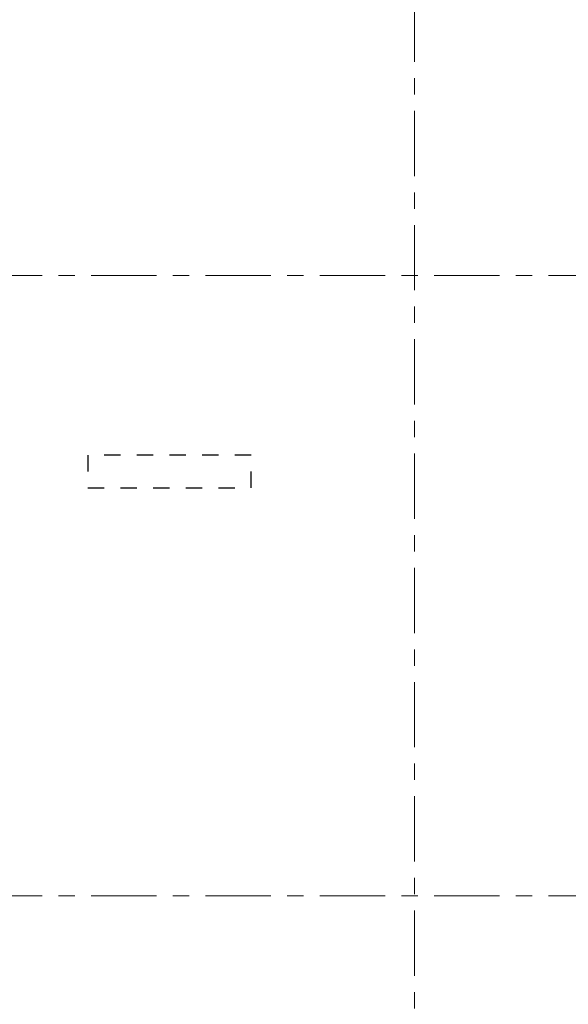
# Model space of a CAD drawing. Header units: metres. Extents: x -38 to 93, y -15 to 21.
# Tile 25 of 256: x 6.73 to 10.09, y 8.34 to 14.37. Entities that reach past the tile are written whole.
import ezdxf

# ---------------------------------------------------------------- set-up
doc = ezdxf.new("R2010")
doc.units = ezdxf.units.M
for name, pattern in [('______11', [0.5, 0.4, -0.05, 0, -0.05]), ('______2', [0.0405, 0.03, -0.0105]), ('______5', [1.1, 0.8, -0.1, 0.1, -0.1])]:
    doc.linetypes.add(name, pattern=pattern)
doc.layers.add('XR$1$Осевая линия (1)', color=7, linetype='______5', lineweight=13)
doc.layers.add('XR$6$Стена_ бетон несущ.', color=7, linetype='Continuous', lineweight=70, true_color=0xb4b496)

msp = doc.modelspace()

# ---------------------------------------------------------------- linework, layer by layer
at = {"layer": 'XR$1$Осевая линия (1)', "color": 253, "linetype": '______11', "lineweight": 13, "true_color": 0xa0a0a0, "transparency": 33554687}
for p, q in [((9.15, -3.39), (9.15, 19.78)), ((-2.63, 12.8), (62.6, 12.8)), ((-2.63, 9), (62.6, 9))]:
    msp.add_line(p, q, dxfattribs=at)
at = {"layer": 'XR$6$Стена_ бетон несущ.', "color": 253, "linetype": '______2', "lineweight": -3, "true_color": 0xa0a0a0, "transparency": 33554687}
for p, q in [((8.1499, 11.7), (7.1499, 11.7)), ((7.1499, 11.7), (7.1499, 11.5)), ((8.1499, 11.5), (8.1499, 11.7)), ((7.1499, 11.5), (8.1499, 11.5))]:
    msp.add_line(p, q, dxfattribs=at)

doc.saveas('drawing.dxf')
